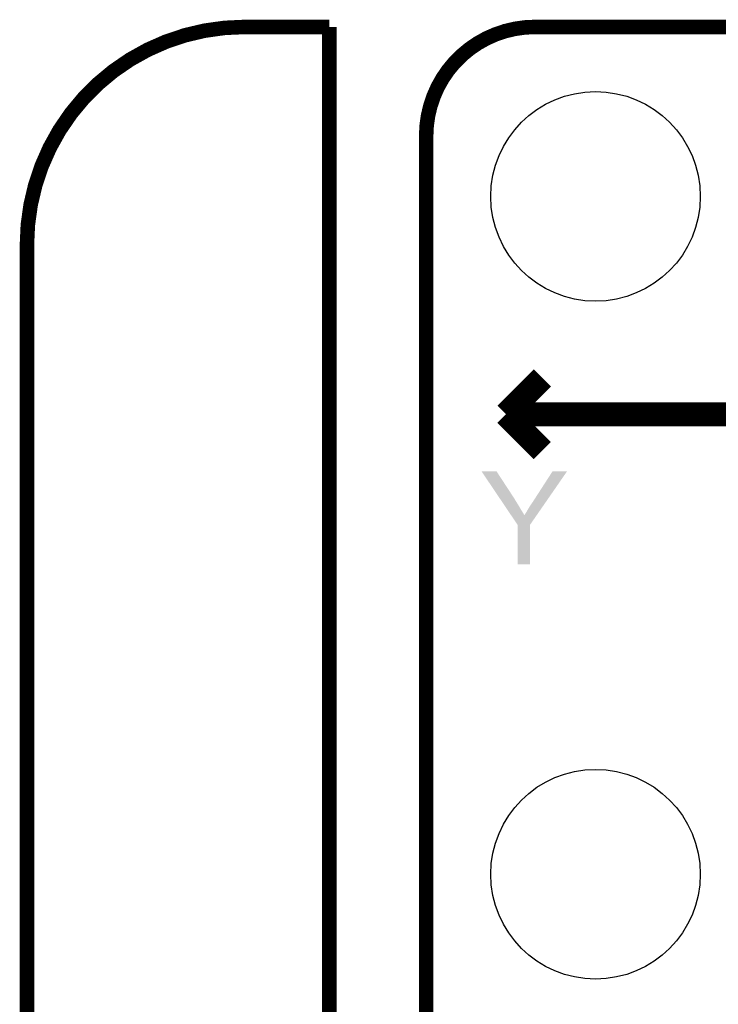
# Model space of a CAD drawing. Extents: x -0.05 to 0.95, y -0.15 to 1.54.
# Tile 19 of 32: x -0.05 to 0.24, y 1.14 to 1.54. Entities that reach past the tile are written whole.
import ezdxf

# ---------------------------------------------------------------- set-up
doc = ezdxf.new("R2010")
doc.units = 0
doc.layers.get('0').update_dxf_attribs({"linetype": 'CONTINUOUS'})
for name, color, linetype in [('GEOMAGNETIC_2_CLICK_V101_GKO', 5, 'CONTINUOUS'), ('GEOMAGNETIC_2_CLICK_V101_GTO', 14, 'CONTINUOUS'), ('GEOMAGNETIC_2_CLICK_V101_GTS', 12, 'CONTINUOUS')]:
    doc.layers.add(name, color=color, linetype=linetype)

# ---------------------------------------------------------------- blocks, each defined once
blk = doc.blocks.new('ROUND_5')
blk.add_circle((0, 0), 0.0433)

msp = doc.modelspace()

# ---------------------------------------------------------------- linework, layer by layer
at = {"layer": 'GEOMAGNETIC_2_CLICK_V101_GKO', "const_width": 0.006}
for points in [[(0.04, 1.54, 0.414214), (-0.05, 1.45)], [(0.16, 1.54, 0.414214), (0.115, 1.495)]]:
    msp.add_lwpolyline(points, format="xyb", dxfattribs=at)
for points in [[(0.04, 1.54), (0.075, 1.54)], [(0.075, 0.9764), (0.075, 1.54)], [(0.16, 1.54), (0.74, 1.54)], [(0.115, 1), (0.115, 1.495)], [(-0.05, -0.15), (-0.05, 1.45)]]:
    msp.add_lwpolyline(points, dxfattribs=at)
at = {"layer": 'GEOMAGNETIC_2_CLICK_V101_GTO', "const_width": 0.01}
for points in [[(0.148, 1.38), (0.163, 1.395)], [(0.148, 1.38), (0.163, 1.365)], [(0.148, 1.38), (0.268, 1.38)]]:
    msp.add_lwpolyline(points, dxfattribs=at)
at = {"layer": 'GEOMAGNETIC_2_CLICK_V101_GTO'}
for points in [[(0.14572, 1.3448), (0.1379, 1.3564), (0.1517, 1.3448), (0.1441, 1.3564)], [(0.1379, 1.3564), (0.1379, 1.3564), (0.1441, 1.3564), (0.1379, 1.3564)], [(0.1599, 1.3451), (0.1672, 1.3564), (0.16538, 1.3451), (0.1732, 1.3564)], [(0.1672, 1.3564), (0.1672, 1.3564), (0.1732, 1.3564), (0.1672, 1.3564)], [(0.14579, 1.3447), (0.14572, 1.3448), (0.1517, 1.3447), (0.1517, 1.3448)], [(0.14586, 1.3446), (0.14579, 1.3447), (0.1518, 1.3446), (0.1517, 1.3447)], [(0.14613, 1.3442), (0.14586, 1.3446), (0.152, 1.3442), (0.1518, 1.3446)], [(0.14653, 1.3436), (0.14613, 1.3442), (0.1524, 1.3436), (0.152, 1.3442)], [(0.14707, 1.3428), (0.14653, 1.3436), (0.1529, 1.3428), (0.1524, 1.3436)], [(0.14774, 1.3418), (0.14707, 1.3428), (0.1535, 1.3418), (0.1529, 1.3428)], [(0.1574, 1.3413), (0.1581, 1.3424), (0.16275, 1.3413), (0.16351, 1.3424)], [(0.1581, 1.3424), (0.159, 1.3437), (0.16351, 1.3424), (0.16441, 1.3437)], [(0.159, 1.3437), (0.1599, 1.3451), (0.16441, 1.3437), (0.16538, 1.3451)], [(0.14855, 1.3406), (0.14774, 1.3418), (0.1542, 1.3406), (0.1535, 1.3418)], [(0.14929, 1.3395), (0.14855, 1.3406), (0.1549, 1.3395), (0.1542, 1.3406)], [(0.1501, 1.3383), (0.14929, 1.3395), (0.1556, 1.3383), (0.1549, 1.3395)], [(0.1528, 1.3343), (0.1501, 1.3383), (0.1579, 1.3343), (0.16067, 1.3383)], [(0.1556, 1.3384), (0.1558, 1.3386), (0.16074, 1.3384), (0.16088, 1.3386)], [(0.1556, 1.3383), (0.1556, 1.3384), (0.16067, 1.3383), (0.16074, 1.3384)], [(0.1558, 1.3386), (0.1559, 1.3388), (0.16088, 1.3386), (0.16102, 1.3388)], [(0.1559, 1.3388), (0.1563, 1.3394), (0.16102, 1.3388), (0.16143, 1.3394)], [(0.1563, 1.3394), (0.1568, 1.3403), (0.16143, 1.3394), (0.16205, 1.3403)], [(0.1568, 1.3403), (0.1574, 1.3413), (0.16205, 1.3403), (0.16275, 1.3413)], [(0.1528, 1.318), (0.1528, 1.3343), (0.1579, 1.318), (0.1579, 1.3343)]]:
    msp.add_solid(points, dxfattribs=at)

# ---------------------------------------------------------------- block references
at = {"layer": 'GEOMAGNETIC_2_CLICK_V101_GTS'}
for p in [(0.185, 1.47), (0.185, 1.19)]:
    msp.add_blockref('ROUND_5', p, dxfattribs=at)

doc.saveas('drawing.dxf')
